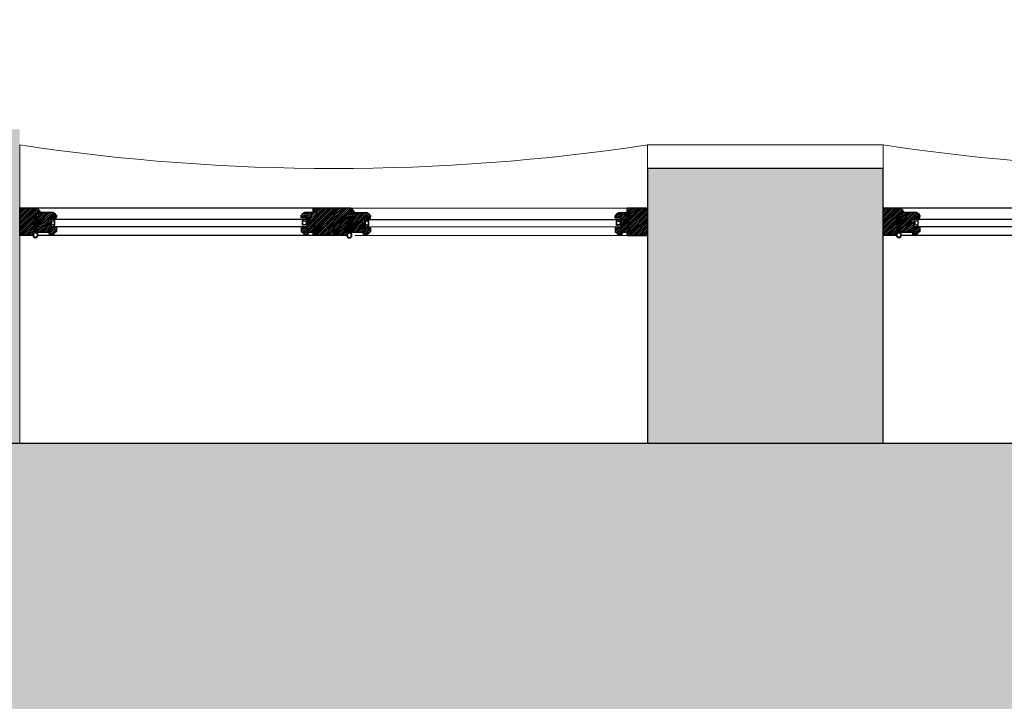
# Model space of a CAD drawing. Header units: millimetres. Extents: x 11706 to 69606, y 10911 to 38811.
# Tile 250 of 256: x 56706 to 59215, y 26803 to 28540. Entities that reach past the tile are written whole.
import ezdxf

# ---------------------------------------------------------------- set-up
doc = ezdxf.new("R2010")
doc.units = ezdxf.units.MM
for name, color, linetype in [('2', 7, 'Continuous'), ('doors', 4, 'Continuous'), ('floor', 172, 'Continuous'), ('Plaster', 81, 'Continuous'), ('wall', 5, 'Continuous')]:
    doc.layers.add(name, color=color, linetype=linetype)
doc.layers.add('concr', color=5, linetype='Continuous', lineweight=50)

# ---------------------------------------------------------------- blocks, each defined once
blk = doc.blocks.new('Joint-K7335')
at = {"layer": '2', "color": 7}
for points in [[(3.9, 10.7, -0.206505), (4.5, 11.8, -0.277528), (4.6, 11.7), (4.7, 11.5, 0.626267), (5.4, 11.5, 0.131441), (5.5, 11.7), (5.5, 18, 0.509109), (4.6, 18.4, -0.294424), (2, 18.3, 0.173488), (1.3, 18.5), (0, 18.5), (0, 2.1, 0.415334), (1.2, 0.9, 0.048115), (1.5, 0.9, 0.113375), (1.5, 1), (4, 2.8, 0.235966), (4, 2.9), (4, 3.3, 0.247659), (4, 3.4, 0.287937), (3.6, 3.4), (1.8, 2.3, -0.576722), (1.5, 2.5), (1.5, 3.3, -0.235966), (1.6, 3.5), (4, 5.3, 0.235966), (4, 5.3), (4, 5.7, 0.247659), (4, 5.8, 0.287937), (3.6, 5.8), (1.8, 4.8, -0.576722), (1.5, 5), (1.5, 6.3, -0.384094), (2.6, 7.5, -0.021813), (2.7, 7.5), (6.5, 7.5), (6.5, 7.6, 0.333043), (5.7, 8.5, -0.293245), (5.3, 8.9, 0.008528), (5.2, 9.3, 0.265517), (5, 9.5, 0.023748), (4.8, 9.5, -0.356149), (3.9, 10.7, -0.356149)], [(3.2, 10.8, 0.355005), (4.6, 8.8, -0.567624), (4.7, 8.8, -0.24708), (4.4, 8.7), (2.2, 9, -0.351704), (1.2, 10.1), (1.2, 12.9, -0.414214), (1.5, 13.2), (1.6, 13.2, 0.277073), (1.9, 13.4), (3.7, 16.8, -0.041112), (3.8, 17), (4.1, 17.7, -0.50666), (4.6, 17.7, -0.2771), (4.6, 17.5), (4.6, 13.3, 0.213422), (4.7, 13.1, -0.886227), (4.4, 12.6, 0.250571), (3.2, 10.8)]]:
    blk.add_lwpolyline(points, format="xyb", dxfattribs=at)
blk.add_lwpolyline([(1.6, 17.8, 0.632714), (1, 17.6), (1, 14.2, 0.78091), (1.6, 14.1), (3.2, 17.1, -0.117333), (3.3, 17.2, 1.218085), (3, 17.5, -0.285776), (2.7, 17.3, -0.145588)], format="xyb", close=True, dxfattribs=at)
blk = doc.blocks.new('wind 1400')
h = blk.add_hatch()
h.set_pattern_fill('ANSI31', color=4, angle=-90, style=0)
h.set_pattern_definition([(225, (7116.948, 124612.3033), (-2.24506403, 2.24506403), [])])
edge = h.paths.add_edge_path()
edge.add_line((-7.8, 1558), (-7.8, 1551.6))
edge.add_line((-7.8, 1551.6), (-17.5, 1551.6))
edge.add_line((-17.5, 1551.6), (-19.3, 1554.6))
edge.add_arc((-20.6, 1553.9), 1.5, 30.1137, 90)
edge.add_line((-20.6, 1555.4), (-23.9, 1555.4))
edge.add_line((-23.9, 1555.4), (-24.3, 1555))
edge.add_line((-24.3, 1555), (-24.3, 1514.1))
edge.add_line((-24.3, 1514.1), (-22.8, 1514.1))
edge.add_arc((-16.8, 1514.1), 6, 180, 270)
edge.add_line((-16.8, 1508.1), (-16.8, 1506.6))
edge.add_line((-16.8, 1506.6), (-13, 1506.6))
edge.add_line((-13, 1506.6), (-13, 1522))
edge.add_line((-13, 1522), (-5.5, 1522))
edge.add_line((-5.5, 1522), (-5.5, 1526.5))
edge.add_line((-5.5, 1526.5), (2, 1526.5))
edge.add_line((2, 1526.5), (2, 1522))
edge.add_line((2, 1522), (26.7, 1522))
edge.add_line((26.7, 1522), (26.7, 1558.8))
edge.add_line((26.7, 1558.8), (26.4, 1559.1))
edge.add_line((26.4, 1559.1), (6.5, 1558.6))
edge.add_line((6.5, 1558.6), (6.1, 1558.2))
edge.add_line((6.1, 1558.2), (6.1, 1551.6))
edge.add_line((6.1, 1551.6), (-0.6, 1551.6))
edge.add_line((-0.6, 1551.6), (-4.8, 1558.4))
edge.add_line((-4.8, 1558.4), (-7.4, 1558.4))
edge.add_line((-7.4, 1558.4), (-7.8, 1558))
edge = h.paths.add_edge_path()
edge.add_line((16.2, 1521.3), (16.2, 1516))
edge.add_line((16.2, 1516), (14.7, 1516))
edge.add_line((14.7, 1516), (14.7, 1506.6))
edge.add_line((14.7, 1506.6), (25.2, 1506.6))
edge.add_arc((29.1, 1506.7), 3.87, 108.7208, 181.2952, ccw=False)
edge.add_arc((26.6, 1514), 3.87, 288.7208, 361.2952)
edge.add_line((30.5, 1514.1), (32, 1514.1))
edge.add_line((32, 1514.1), (32, 1524.4))
edge.add_line((32, 1524.4), (26.7, 1525.4))
edge.add_line((26.7, 1525.4), (26.7, 1521.6))
edge.add_line((26.7, 1521.6), (16.2, 1521.3))
edge = h.paths.add_edge_path()
edge.add_line((7.5, 1560.3), (26.7, 1560.3))
edge.add_arc((33.5, 1560.3), 6.75, 90, 180, ccw=False)
edge.add_line((33.5, 1567), (34.5, 1567))
edge.add_line((34.5, 1567), (34.5, 1600))
edge.add_line((34.5, 1600), (-36, 1600))
edge.add_line((-36, 1600), (-36, 1556.5))
edge.add_line((-36, 1556.5), (-34.5, 1556.5))
edge.add_arc((-28.5, 1556.5), 6, 180, 270)
edge.add_line((-28.5, 1550.5), (-28.5, 1549))
edge.add_line((-28.5, 1549), (-25.4, 1549))
edge.add_line((-25.4, 1549), (-25.4, 1557.3))
edge.add_line((-25.4, 1557.3), (-16.4, 1557.3))
edge.add_line((-16.4, 1557.3), (-14.1, 1553.5))
edge.add_line((-14.1, 1553.5), (-12.3, 1553.5))
edge.add_line((-12.3, 1553.5), (-11.9, 1553.9))
edge.add_line((-11.9, 1553.9), (-11.9, 1567.4))
edge.add_line((-11.9, 1567.4), (-8.9, 1567.4))
edge.add_line((-8.9, 1567.4), (-8.9, 1561.8))
edge.add_line((-8.9, 1561.8), (-6.4, 1561.8))
edge.add_line((-6.4, 1561.8), (-6.4, 1560.3))
edge.add_line((-6.4, 1560.3), (-4.3, 1560.3))
edge.add_line((-4.3, 1560.3), (-0.3, 1553.5))
edge.add_line((-0.3, 1553.5), (1.6, 1553.5))
edge.add_line((1.6, 1553.5), (2, 1553.9))
edge.add_line((2, 1553.9), (2, 1567.4))
edge.add_line((2, 1567.4), (5, 1567.4))
edge.add_line((5, 1567.4), (5, 1561.8))
edge.add_line((5, 1561.8), (7.5, 1561.8))
at = {"ltscale": 10}
h = blk.add_hatch(dxfattribs=at)
h.set_pattern_fill('BRASS', color=4, scale=0.225, angle=-135, style=0)
h.set_pattern_definition([(315, (591.1752, 3518.9014), (-1.0102788, -1.0102788), []), (315, (590.67, 3518.3963), (-1.0102788, -1.0102788), [0.714375, -0.3571875])])
h.paths.add_polyline_path([(-13, 1518.6), (-10, 1518.6), (-10, 1509.6), (-13, 1509.6)])
h = blk.add_hatch(dxfattribs=at)
h.set_pattern_fill('ANGLE', color=4, scale=0.1125, angle=-135, style=0)
h.set_pattern_definition([(315, (591.1752, 3518.9014), (-0.55565335, -0.55565335), [0.5715, -0.2143125]), (225, (591.1752, 3518.9014), (-0.55565335, 0.55565335), [0.5715, -0.2143125])])
h.paths.add_polyline_path([(-13, 1509.6), (-10, 1509.6), (-10, 1506.6), (-13, 1506.6)])
h = blk.add_hatch(dxfattribs=at)
h.set_pattern_fill('ANGLE', color=4, scale=0.1125, angle=-135, style=0)
h.set_pattern_definition([(315, (600.9252, 3518.9014), (-0.55565335, -0.55565335), [0.5715, -0.2143125]), (225, (600.9252, 3518.9014), (-0.55565335, 0.55565335), [0.5715, -0.2143125])])
edge = h.paths.add_edge_path()
edge.add_line((14.7, 1522), (14.7, 1519.8))
edge.add_line((14.7, 1519.8), (13.2, 1519.8))
edge.add_arc((13.5, 1520.9), 1.16, 104.793, 255.207, ccw=False)
edge.add_line((13.2, 1522), (14.7, 1522))
h = blk.add_hatch(dxfattribs=at)
h.set_pattern_fill('ANGLE', color=4, scale=0.1125, angle=-135, style=0)
h.set_pattern_definition([(315, (600.9252, 3523.0264), (-0.55565335, -0.55565335), [0.5715, -0.2143125]), (225, (600.9252, 3523.0264), (-0.55565335, 0.55565335), [0.5715, -0.2143125])])
edge = h.paths.add_edge_path()
edge.add_line((16.2, 1521.6), (16.2, 1517.1))
edge.add_arc((15.5, 1517.7), 0.938, 216.8699, 323.1301, ccw=False)
edge.add_line((14.7, 1517.1), (14.7, 1521.6))
edge.add_arc((15.5, 1521.1), 0.926, 35.8841, 144.1159, ccw=False)
h = blk.add_hatch()
h.set_pattern_fill('ANSI31', color=4, angle=-90, style=0)
h.set_pattern_definition([(225, (7116.948, 124784.8033), (-2.24506403, 2.24506403), [])])
edge = h.paths.add_edge_path()
edge.add_line((-13, 867.1), (-13, 882.5))
edge.add_line((-13, 882.5), (-16.8, 882.5))
edge.add_line((-16.8, 882.5), (-16.8, 881))
edge.add_arc((-16.8, 875), 6, 90, 180)
edge.add_line((-22.8, 875), (-24.3, 875))
edge.add_line((-24.3, 875), (-24.3, 845))
edge.add_line((-24.3, 845), (-10.8, 845))
edge.add_line((-10.8, 845), (-10.8, 848.8))
edge.add_line((-10.8, 848.8), (19.2, 848.8))
edge.add_line((19.2, 848.8), (19.2, 845))
edge.add_line((19.2, 845), (26.7, 845))
edge.add_line((26.7, 845), (26.7, 867.1))
edge.add_line((26.7, 867.1), (2, 867.1))
edge.add_line((2, 867.1), (2, 862.6))
edge.add_line((2, 862.6), (-5.5, 862.6))
edge.add_line((-5.5, 862.6), (-5.5, 867.1))
edge.add_line((-5.5, 867.1), (-13, 867.1))
h.paths.add_polyline_path([(-25.3, 852.5), (-36, 852.5), (-36, 800), (35, 800), (35, 852.5), (27.7, 852.5), (27.7, 844), (18.2, 844), (18.2, 848.8), (-9.8, 848.8), (-9.8, 844), (-25.3, 844)])
edge = h.paths.add_edge_path()
edge.add_line((16.5, 867.9), (16.5, 873.1))
edge.add_line((16.5, 873.1), (15, 873.1))
edge.add_line((15, 873.1), (15, 882.5))
edge.add_line((15, 882.5), (25.5, 882.5))
edge.add_arc((29.3, 882.4), 3.87, 178.7048, 251.2792)
edge.add_arc((26.8, 875.1), 3.87, -1.2952, 71.2792, ccw=False)
edge.add_line((30.7, 875), (32, 875))
edge.add_line((32, 875), (32, 864.7))
edge.add_line((32, 864.7), (27, 863.8))
edge.add_line((27, 863.8), (27, 867.9))
edge.add_line((27, 867.9), (16.5, 867.9))
h = blk.add_hatch(dxfattribs=at)
h.set_pattern_fill('ANGLE', color=4, scale=0.1125, angle=-135, style=0)
h.set_pattern_definition([(45, (591.1752, -1129.7764), (-0.55565335, 0.55565335), [0.5715, -0.2143125]), (135, (591.1752, -1129.7764), (-0.55565335, -0.55565335), [0.5715, -0.2143125])])
h.paths.add_polyline_path([(-13, 879.5), (-10, 879.5), (-10, 882.5), (-13, 882.5)])
h = blk.add_hatch(dxfattribs=at)
h.set_pattern_fill('BRASS', color=4, scale=0.225, angle=-135, style=0)
h.set_pattern_definition([(45, (591.1752, -1129.7764), (-1.0102788, 1.0102788), []), (45, (590.67, -1129.2713), (-1.0102788, 1.0102788), [0.714375, -0.3571875])])
h.paths.add_polyline_path([(-13, 870.5), (-10, 870.5), (-10, 879.5), (-13, 879.5)])
h = blk.add_hatch(dxfattribs=at)
h.set_pattern_fill('ANGLE', color=4, scale=0.1125, angle=-135, style=0)
h.set_pattern_definition([(45, (600.9252, -1129.7764), (-0.55565335, 0.55565335), [0.5715, -0.2143125]), (135, (600.9252, -1129.7764), (-0.55565335, -0.55565335), [0.5715, -0.2143125])])
edge = h.paths.add_edge_path()
edge.add_line((14.7, 867.1), (14.7, 869.4))
edge.add_line((14.7, 869.4), (13.2, 869.4))
edge.add_arc((13.5, 868.2), 1.16, 104.793, 255.207)
edge.add_line((13.2, 867.1), (14.7, 867.1))
h = blk.add_hatch(dxfattribs=at)
h.set_pattern_fill('ANGLE', color=4, scale=0.1125, angle=-135, style=0)
h.set_pattern_definition([(45, (600.9252, -1133.9014), (-0.55565335, 0.55565335), [0.5715, -0.2143125]), (135, (600.9252, -1133.9014), (-0.55565335, -0.55565335), [0.5715, -0.2143125])])
edge = h.paths.add_edge_path()
edge.add_line((16.2, 867.5), (16.2, 872))
edge.add_arc((15.5, 871.4), 0.938, 36.8699, 143.1301)
edge.add_line((14.7, 872), (14.7, 867.5))
edge.add_arc((15.5, 868.1), 0.926, 215.8841, 324.1159)
h = blk.add_hatch()
h.set_pattern_fill('ANSI31', color=4, angle=-90, style=0)
h.set_pattern_definition([(225, (7117.473, 123812.3033), (-2.24506403, 2.24506403), [])])
edge = h.paths.add_edge_path()
edge.add_line((-7.2, 758), (-7.2, 751.6))
edge.add_line((-7.2, 751.6), (-17, 751.6))
edge.add_line((-17, 751.6), (-18.7, 754.6))
edge.add_arc((-20, 753.9), 1.5, 30.1137, 90)
edge.add_line((-20, 755.4), (-23.4, 755.4))
edge.add_line((-23.4, 755.4), (-23.7, 755))
edge.add_line((-23.7, 755), (-23.7, 714.1))
edge.add_line((-23.7, 714.1), (-22.2, 714.1))
edge.add_arc((-16.2, 714.1), 6, 180, 270)
edge.add_line((-16.2, 708.1), (-16.2, 706.6))
edge.add_line((-16.2, 706.6), (-12.5, 706.6))
edge.add_line((-12.5, 706.6), (-12.5, 722))
edge.add_line((-12.5, 722), (-5, 722))
edge.add_line((-5, 722), (-5, 726.5))
edge.add_line((-5, 726.5), (2.5, 726.5))
edge.add_line((2.5, 726.5), (2.5, 722))
edge.add_line((2.5, 722), (27.3, 722))
edge.add_line((27.3, 722), (27.3, 758.8))
edge.add_line((27.3, 758.8), (26.9, 759.1))
edge.add_line((26.9, 759.1), (7, 758.6))
edge.add_line((7, 758.6), (6.6, 758.2))
edge.add_line((6.6, 758.2), (6.6, 751.6))
edge.add_line((6.6, 751.6), (-0.1, 751.6))
edge.add_line((-0.1, 751.6), (-4.2, 758.4))
edge.add_line((-4.2, 758.4), (-6.9, 758.4))
edge.add_line((-6.9, 758.4), (-7.2, 758))
edge = h.paths.add_edge_path()
edge.add_line((16.8, 721.3), (16.8, 716))
edge.add_line((16.8, 716), (15.3, 716))
edge.add_line((15.3, 716), (15.3, 706.6))
edge.add_line((15.3, 706.6), (25.8, 706.6))
edge.add_arc((29.6, 706.7), 3.87, 108.7208, 181.2952, ccw=False)
edge.add_arc((27.1, 714), 3.87, 288.7208, 361.2952)
edge.add_line((31, 714.1), (32.5, 714.1))
edge.add_line((32.5, 714.1), (32.5, 724.4))
edge.add_line((32.5, 724.4), (27.3, 725.4))
edge.add_line((27.3, 725.4), (27.3, 721.6))
edge.add_line((27.3, 721.6), (16.8, 721.3))
edge = h.paths.add_edge_path()
edge.add_line((8, 760.2), (27.3, 760.2))
edge.add_arc((34, 760.2), 6.75, 90, 180, ccw=False)
edge.add_line((34, 767), (35, 767))
edge.add_line((35, 767), (35, 800))
edge.add_line((35, 800), (-35.5, 800))
edge.add_line((-35.5, 800), (-35.5, 756.5))
edge.add_line((-35.5, 756.5), (-34, 756.5))
edge.add_arc((-28, 756.5), 6, 180, 270)
edge.add_line((-28, 750.5), (-28, 749))
edge.add_line((-28, 749), (-24.9, 749))
edge.add_line((-24.9, 749), (-24.9, 757.2))
edge.add_line((-24.9, 757.2), (-15.9, 757.2))
edge.add_line((-15.9, 757.2), (-13.6, 753.5))
edge.add_line((-13.6, 753.5), (-11.7, 753.5))
edge.add_line((-11.7, 753.5), (-11.4, 753.9))
edge.add_line((-11.4, 753.9), (-11.4, 767.4))
edge.add_line((-11.4, 767.4), (-8.4, 767.4))
edge.add_line((-8.4, 767.4), (-8.4, 761.8))
edge.add_line((-8.4, 761.8), (-5.9, 761.8))
edge.add_line((-5.9, 761.8), (-5.9, 760.2))
edge.add_line((-5.9, 760.2), (-3.8, 760.2))
edge.add_line((-3.8, 760.2), (0.3, 753.5))
edge.add_line((0.3, 753.5), (2.1, 753.5))
edge.add_line((2.1, 753.5), (2.5, 753.9))
edge.add_line((2.5, 753.9), (2.5, 767.4))
edge.add_line((2.5, 767.4), (5.5, 767.4))
edge.add_line((5.5, 767.4), (5.5, 761.8))
edge.add_line((5.5, 761.8), (8, 761.8))
h = blk.add_hatch(dxfattribs=at)
h.set_pattern_fill('BRASS', color=4, scale=0.225, angle=-135, style=0)
h.set_pattern_definition([(315, (591.7002, 2718.9014), (-1.0102788, -1.0102788), []), (315, (591.195, 2718.3963), (-1.0102788, -1.0102788), [0.714375, -0.3571875])])
h.paths.add_polyline_path([(-12.5, 718.6), (-9.5, 718.6), (-9.5, 709.6), (-12.5, 709.6)])
h = blk.add_hatch(dxfattribs=at)
h.set_pattern_fill('ANGLE', color=4, scale=0.1125, angle=-135, style=0)
h.set_pattern_definition([(315, (591.7002, 2718.9014), (-0.55565335, -0.55565335), [0.5715, -0.2143125]), (225, (591.7002, 2718.9014), (-0.55565335, 0.55565335), [0.5715, -0.2143125])])
h.paths.add_polyline_path([(-12.5, 709.6), (-9.5, 709.6), (-9.5, 706.6), (-12.5, 706.6)])
h = blk.add_hatch(dxfattribs=at)
h.set_pattern_fill('ANGLE', color=4, scale=0.1125, angle=-135, style=0)
h.set_pattern_definition([(315, (601.4502, 2718.9014), (-0.55565335, -0.55565335), [0.5715, -0.2143125]), (225, (601.4502, 2718.9014), (-0.55565335, 0.55565335), [0.5715, -0.2143125])])
edge = h.paths.add_edge_path()
edge.add_line((15.3, 722), (15.3, 719.8))
edge.add_line((15.3, 719.8), (13.8, 719.8))
edge.add_arc((14.1, 720.9), 1.16, 104.793, 255.207, ccw=False)
edge.add_line((13.8, 722), (15.3, 722))
h = blk.add_hatch(dxfattribs=at)
h.set_pattern_fill('ANGLE', color=4, scale=0.1125, angle=-135, style=0)
h.set_pattern_definition([(315, (601.4502, 2723.0264), (-0.55565335, -0.55565335), [0.5715, -0.2143125]), (225, (601.4502, 2723.0264), (-0.55565335, 0.55565335), [0.5715, -0.2143125])])
edge = h.paths.add_edge_path()
edge.add_line((16.8, 721.6), (16.8, 717.1))
edge.add_arc((16, 717.7), 0.938, 216.8699, 323.1301, ccw=False)
edge.add_line((15.3, 717.1), (15.3, 721.6))
edge.add_arc((16, 721.1), 0.926, 35.8841, 144.1159, ccw=False)
h = blk.add_hatch()
h.set_pattern_fill('ANSI31', color=4, angle=-90, style=0)
h.set_pattern_definition([(225, (7117.473, 123984.8033), (-2.24506403, 2.24506403), [])])
edge = h.paths.add_edge_path()
edge.add_line((-12.5, 67.1), (-12.5, 82.5))
edge.add_line((-12.5, 82.5), (-16.2, 82.5))
edge.add_line((-16.2, 82.5), (-16.2, 81))
edge.add_arc((-16.2, 75), 6, 90, 180)
edge.add_line((-22.2, 75), (-23.7, 75))
edge.add_line((-23.7, 75), (-23.7, 45))
edge.add_line((-23.7, 45), (-10.2, 45))
edge.add_line((-10.2, 45), (-10.2, 48.8))
edge.add_line((-10.2, 48.8), (19.8, 48.8))
edge.add_line((19.8, 48.8), (19.8, 45))
edge.add_line((19.8, 45), (27.3, 45))
edge.add_line((27.3, 45), (27.3, 67.1))
edge.add_line((27.3, 67.1), (2.5, 67.1))
edge.add_line((2.5, 67.1), (2.5, 62.6))
edge.add_line((2.5, 62.6), (-5, 62.6))
edge.add_line((-5, 62.6), (-5, 67.1))
edge.add_line((-5, 67.1), (-12.5, 67.1))
h.paths.add_polyline_path([(-24.7, 52.5), (-35.5, 52.5), (-35.5, 0), (35.5, 0), (35.5, 52.5), (28.3, 52.5), (28.3, 44), (18.8, 44), (18.8, 48.8), (-9.2, 48.8), (-9.2, 44), (-24.7, 44)])
edge = h.paths.add_edge_path()
edge.add_line((17, 67.9), (17, 73.1))
edge.add_line((17, 73.1), (15.5, 73.1))
edge.add_line((15.5, 73.1), (15.5, 82.5))
edge.add_line((15.5, 82.5), (26, 82.5))
edge.add_arc((29.9, 82.4), 3.87, 178.7048, 251.2792)
edge.add_arc((27.4, 75.1), 3.87, -1.2952, 71.2792, ccw=False)
edge.add_line((31.2, 75), (32.5, 75))
edge.add_line((32.5, 75), (32.5, 64.7))
edge.add_line((32.5, 64.7), (27.5, 63.8))
edge.add_line((27.5, 63.8), (27.5, 67.9))
edge.add_line((27.5, 67.9), (17, 67.9))
h = blk.add_hatch(dxfattribs=at)
h.set_pattern_fill('ANGLE', color=4, scale=0.1125, angle=-135, style=0)
h.set_pattern_definition([(45, (591.7002, -1929.7764), (-0.55565335, 0.55565335), [0.5715, -0.2143125]), (135, (591.7002, -1929.7764), (-0.55565335, -0.55565335), [0.5715, -0.2143125])])
h.paths.add_polyline_path([(-12.5, 79.5), (-9.5, 79.5), (-9.5, 82.5), (-12.5, 82.5)])
h = blk.add_hatch(dxfattribs=at)
h.set_pattern_fill('BRASS', color=4, scale=0.225, angle=-135, style=0)
h.set_pattern_definition([(45, (591.7002, -1929.7764), (-1.0102788, 1.0102788), []), (45, (591.195, -1929.2713), (-1.0102788, 1.0102788), [0.714375, -0.3571875])])
h.paths.add_polyline_path([(-12.5, 70.5), (-9.5, 70.5), (-9.5, 79.5), (-12.5, 79.5)])
h = blk.add_hatch(dxfattribs=at)
h.set_pattern_fill('ANGLE', color=4, scale=0.1125, angle=-135, style=0)
h.set_pattern_definition([(45, (601.4502, -1929.7764), (-0.55565335, 0.55565335), [0.5715, -0.2143125]), (135, (601.4502, -1929.7764), (-0.55565335, -0.55565335), [0.5715, -0.2143125])])
edge = h.paths.add_edge_path()
edge.add_line((15.3, 67.1), (15.3, 69.4))
edge.add_line((15.3, 69.4), (13.8, 69.4))
edge.add_arc((14.1, 68.2), 1.16, 104.793, 255.207)
edge.add_line((13.8, 67.1), (15.3, 67.1))
h = blk.add_hatch(dxfattribs=at)
h.set_pattern_fill('ANGLE', color=4, scale=0.1125, angle=-135, style=0)
h.set_pattern_definition([(45, (601.4502, -1933.9014), (-0.55565335, 0.55565335), [0.5715, -0.2143125]), (135, (601.4502, -1933.9014), (-0.55565335, -0.55565335), [0.5715, -0.2143125])])
edge = h.paths.add_edge_path()
edge.add_line((16.8, 67.5), (16.8, 72))
edge.add_arc((16, 71.4), 0.938, 36.8699, 143.1301)
edge.add_line((15.3, 72), (15.3, 67.5))
edge.add_arc((16, 68.1), 0.926, 215.8841, 324.1159)
at = {"color": 8}
for p, q in [((-36, 1556.5), (-36, 852.5)), ((35, 852.5), (35, 1553.4)), ((-35.5, 756.5), (-35, 52.5)), ((35.5, 52.5), (35, 745.3))]:
    blk.add_line(p, q, dxfattribs=at)
for p, q in [((7.5, 1561.8), (7.5, 1560.3)), ((14.7, 869.4), (-10, 869.4)), ((-10.8, 845), (-10.8, 848.8)), ((26.7, 852.5), (35, 852.5)), ((8, 761.8), (8, 760.2)), ((15.3, 69.4), (-9.5, 69.4)), ((27.3, 52.5), (35.5, 52.5)), ((-10.2, 45), (-10.2, 48.8))]:
    blk.add_line(p, q)
at = {"color": 4, "ltscale": 10}
for p, q in [((21, 1564), (27.9, 1564)), ((21.2, 1555.1), (28.1, 1555.5)), ((-10.8, 1522), (12.5, 1519.8)), ((-10.8, 1519.8), (12.5, 1522)), ((14.7, 1519.8), (-10, 1519.8)), ((-10.8, 869.4), (12.5, 867.1)), ((-10.8, 867.1), (12.5, 869.4)), ((21.7, 755.1), (28.6, 755.5)), ((-10.2, 722), (13, 719.8)), ((-10.2, 719.8), (13, 722)), ((15.3, 719.8), (-9.5, 719.8)), ((-10.2, 69.4), (13, 67.1)), ((-10.2, 67.1), (13, 69.4))]:
    blk.add_line(p, q, dxfattribs=at)
at = {"color": 7}
for p, q in [((-6.8, 1519.8), (-6.8, 869.4)), ((11.5, 1519.8), (11.5, 869.4)), ((-6.2, 719.8), (-5.7, 69.4)), ((12, 719.8), (12.5, 69.4))]:
    blk.add_line(p, q, dxfattribs=at)
for points in [[(7.5, 1560.3), (26.7, 1560.3, -0.414214), (33.5, 1567), (34.5, 1567), (34.5, 1600), (-36, 1600), (-36, 1556.5), (-34.5, 1556.5, 0.414214), (-28.5, 1550.5), (-28.5, 1549), (-25.4, 1549), (-25.4, 1557.3), (-16.4, 1557.3), (-14.1, 1553.5), (-12.3, 1553.5), (-11.9, 1553.9), (-11.9, 1567.4), (-8.9, 1567.4), (-8.9, 1561.8), (-6.4, 1561.8), (-6.4, 1560.3), (-4.3, 1560.3), (-0.3, 1553.5), (1.6, 1553.5), (2, 1553.9), (2, 1567.4), (5, 1567.4), (5, 1561.8), (7.5, 1561.8)], [(-13, 867.1), (-13, 882.5), (-16.8, 882.5), (-16.8, 881, 0.414214), (-22.8, 875), (-24.3, 875), (-24.3, 845), (-10.8, 845), (-10.8, 848.8), (19.2, 848.8), (19.2, 845), (26.7, 845), (26.7, 867.1), (2, 867.1), (2, 862.6), (-5.5, 862.6), (-5.5, 867.1), (-13, 867.1)], [(8, 760.2), (27.3, 760.2, -0.414214), (34, 767), (35, 767), (35, 800), (-35.5, 800), (-35.5, 756.5), (-34, 756.5, 0.414214), (-28, 750.5), (-28, 749), (-24.9, 749), (-24.9, 757.2), (-15.9, 757.2), (-13.6, 753.5), (-11.7, 753.5), (-11.4, 753.9), (-11.4, 767.4), (-8.4, 767.4), (-8.4, 761.8), (-5.9, 761.8), (-5.9, 760.2), (-3.8, 760.2), (0.3, 753.5), (2.1, 753.5), (2.5, 753.9), (2.5, 767.4), (5.5, 767.4), (5.5, 761.8), (8, 761.8)], [(-12.5, 67.1), (-12.5, 82.5), (-16.2, 82.5), (-16.2, 81, 0.414214), (-22.2, 75), (-23.7, 75), (-23.7, 45), (-10.2, 45), (-10.2, 48.8), (19.8, 48.8), (19.8, 45), (27.3, 45), (27.3, 67.1), (2.5, 67.1), (2.5, 62.6), (-5, 62.6), (-5, 67.1), (-12.5, 67.1)]]:
    blk.add_lwpolyline(points, format="xyb", dxfattribs=at)
for points in [[(-7.8, 1558), (-7.8, 1551.6), (-17.5, 1551.6), (-19.3, 1554.6, 0.267417), (-20.6, 1555.4), (-23.9, 1555.4), (-24.3, 1555), (-24.3, 1514.1), (-22.8, 1514.1, 0.414214), (-16.8, 1508.1), (-16.8, 1506.6), (-13, 1506.6), (-13, 1522), (-5.5, 1522), (-5.5, 1526.5), (2, 1526.5), (2, 1522), (26.7, 1522), (26.7, 1558.8), (26.4, 1559.1), (6.5, 1558.6), (6.1, 1558.2), (6.1, 1551.6), (-0.6, 1551.6), (-4.8, 1558.4), (-7.4, 1558.4)], [(16.2, 1521.3), (16.2, 1516), (14.7, 1516), (14.7, 1506.6), (25.2, 1506.6, -0.327693), (27.9, 1510.4, 0.327693), (30.5, 1514.1), (32, 1514.1), (32, 1524.4), (26.7, 1525.4), (26.7, 1521.6), (16.2, 1521.3)], [(16.5, 867.9), (16.5, 873.1), (15, 873.1), (15, 882.5), (25.5, 882.5, 0.327693), (28.1, 878.7, -0.327693), (30.7, 875), (32, 875), (32, 864.7), (27, 863.8), (27, 867.9), (16.5, 867.9)], [(-7.2, 758), (-7.2, 751.6), (-17, 751.6), (-18.7, 754.6, 0.267417), (-20, 755.4), (-23.4, 755.4), (-23.7, 755), (-23.7, 714.1), (-22.2, 714.1, 0.414214), (-16.2, 708.1), (-16.2, 706.6), (-12.5, 706.6), (-12.5, 722), (-5, 722), (-5, 726.5), (2.5, 726.5), (2.5, 722), (27.3, 722), (27.3, 758.8), (26.9, 759.1), (7, 758.6), (6.6, 758.2), (6.6, 751.6), (-0.1, 751.6), (-4.2, 758.4), (-6.9, 758.4)], [(16.8, 721.3), (16.8, 716), (15.3, 716), (15.3, 706.6), (25.8, 706.6, -0.327693), (28.4, 710.4, 0.327693), (31, 714.1), (32.5, 714.1), (32.5, 724.4), (27.3, 725.4), (27.3, 721.6), (16.8, 721.3)], [(17, 67.9), (17, 73.1), (15.5, 73.1), (15.5, 82.5), (26, 82.5, 0.327693), (28.6, 78.7, -0.327693), (31.2, 75), (32.5, 75), (32.5, 64.7), (27.5, 63.8), (27.5, 67.9), (17, 67.9)]]:
    blk.add_lwpolyline(points, format="xyb", close=True, dxfattribs=at)
at = {"color": 4, "ltscale": 10}
for points in [[(21, 1560.3), (21, 1564), (7.5, 1564), (7.5, 1560.3)], [(21, 1558.9), (21.2, 1555.1), (7.7, 1554.5), (7.5, 1558.2)], [(-13, 1518.6), (-10, 1518.6), (-10, 1509.6), (-13, 1509.6)], [(-13, 1509.6), (-10, 1509.6), (-10, 1506.6), (-13, 1506.6)], [(12.5, 1522), (12.5, 1519.8), (-10.8, 1519.8), (-10.8, 1522)], [(-13, 879.5), (-10, 879.5), (-10, 882.5), (-13, 882.5)], [(-13, 870.5), (-10, 870.5), (-10, 879.5), (-13, 879.5)], [(12.5, 867.1), (12.5, 869.4), (-10.8, 869.4), (-10.8, 867.1)], [(21.5, 760.2), (21.5, 764), (8, 764), (8, 760.2)], [(21.5, 758.9), (21.7, 755.1), (8.2, 754.5), (8, 758.2)], [(-12.5, 718.6), (-9.5, 718.6), (-9.5, 709.6), (-12.5, 709.6)], [(-12.5, 709.6), (-9.5, 709.6), (-9.5, 706.6), (-12.5, 706.6)], [(13, 722), (13, 719.8), (-10.2, 719.8), (-10.2, 722)], [(-12.5, 79.5), (-9.5, 79.5), (-9.5, 82.5), (-12.5, 82.5)], [(-12.5, 70.5), (-9.5, 70.5), (-9.5, 79.5), (-12.5, 79.5)], [(13, 67.1), (13, 69.4), (-10.2, 69.4), (-10.2, 67.1)]]:
    blk.add_lwpolyline(points, close=True, dxfattribs=at)
at = {"color": 7}
for points in [[(8.4, 1510.8), (-3.6, 1510.8), (-3.6, 1514.5), (-2.9, 1514.5), (-1.1, 1519.8), (5.8, 1519.8), (7.6, 1514.5), (8.4, 1514.5)], [(8, 1511.1), (-3.3, 1511.1), (-3.3, 1514.1), (-2.6, 1514.1), (-0.8, 1519.4), (5.5, 1519.4), (7.3, 1514.1), (8, 1514.1)], [(8.4, 879.1), (-3.6, 879.1), (-3.6, 875.4), (-2.9, 875.4), (-1.1, 869.4), (5.8, 869.4), (7.6, 875.4), (8.4, 875.4)], [(8, 878.7), (-3.3, 878.7), (-3.3, 875.7), (-2.6, 875.7), (-0.8, 869.7), (5.5, 869.7), (7.3, 875.7), (8, 875.7)], [(8.9, 710.8), (-3.1, 710.8), (-3.1, 714.5), (-2.4, 714.5), (-0.5, 719.8), (6.3, 719.8), (8.1, 714.5), (8.9, 714.5)], [(8.5, 711.1), (-2.7, 711.1), (-2.7, 714.1), (-2.1, 714.1), (-0.3, 719.4), (6, 719.4), (7.9, 714.1), (8.5, 714.1)], [(8.9, 79.1), (-3.1, 79.1), (-3.1, 75.4), (-2.4, 75.4), (-0.5, 69.4), (6.3, 69.4), (8.1, 75.4), (8.9, 75.4)], [(8.5, 78.7), (-2.7, 78.7), (-2.7, 75.7), (-2.1, 75.7), (-0.3, 69.7), (6, 69.7), (7.9, 75.7), (8.5, 75.7)]]:
    blk.add_lwpolyline(points, close=True, dxfattribs=at)
at = {"color": 4, "ltscale": 10}
for points in [[(14.7, 1522), (14.7, 1519.8), (13.2, 1519.8, -0.770201), (13.2, 1522)], [(16.2, 1521.6), (16.2, 1517.1, -0.5), (14.7, 1517.1), (14.7, 1521.6, -0.5108)], [(14.7, 867.1), (14.7, 869.4), (13.2, 869.4, 0.770201), (13.2, 867.1)], [(16.2, 867.5), (16.2, 872, 0.5), (14.7, 872), (14.7, 867.5, 0.5108)], [(15.3, 722), (15.3, 719.8), (13.8, 719.8, -0.770201), (13.8, 722)], [(16.8, 721.6), (16.8, 717.1, -0.5), (15.3, 717.1), (15.3, 721.6, -0.5108)], [(15.3, 67.1), (15.3, 69.4), (13.8, 69.4, 0.770201), (13.8, 67.1)], [(16.8, 67.5), (16.8, 72, 0.5), (15.3, 72), (15.3, 67.5, 0.5108)]]:
    blk.add_lwpolyline(points, format="xyb", close=True, dxfattribs=at)
at = {"color": 7}
for points in [[(-25.3, 852.5), (-36, 852.5), (-36, 800), (35, 800), (35, 852.5), (27.7, 852.5), (27.7, 844), (18.2, 844), (18.2, 848.8), (-9.8, 848.8), (-9.8, 844), (-25.3, 844), (-25.3, 852.5)], [(-24.7, 52.5), (-35.5, 52.5), (-35.5, 0), (35.5, 0), (35.5, 52.5), (28.3, 52.5), (28.3, 44), (18.8, 44), (18.8, 48.8), (-9.2, 48.8), (-9.2, 44), (-24.7, 44), (-24.7, 52.5)]]:
    blk.add_lwpolyline(points, dxfattribs=at)
for centre, radius in [((33.7, 1559.9), 6.56), ((33.7, 1559.9), 5.25), ((34.2, 759.9), 6.56), ((34.2, 759.9), 5.25)]:
    blk.add_circle(centre, radius, dxfattribs=at)
at = {"color": 4, "ltscale": 10, "xscale": -0.75, "yscale": 0.75, "zscale": 0.75, "rotation": 180}
for p in [(-11.9, 1567.4), (2, 1567.4), (-11.4, 767.4), (2.5, 767.4)]:
    blk.add_blockref('Joint-K7335', p, dxfattribs=at)

msp = doc.modelspace()

# ---------------------------------------------------------------- hatches: boundary and pattern name
at = {"layer": 'floor', "true_color": 0xfef4cd}
h = msp.add_hatch(color=254, dxfattribs=at)
h.paths.add_polyline_path([(43806.5, 27460.5), (48531.5, 27460.5), (48531.5, 22685.5), (48306.5, 22685.5), (48306.5, 22085.5), (48906.5, 22085.5), (48906.5, 22685.5), (48681.5, 22685.5), (48681.5, 27460.5), (63331.5, 27460.5), (63331.5, 22685.5), (63106.5, 22685.5), (63106.5, 22085.5), (63706.5, 22085.5), (63706.5, 22310.5), (63856.5, 22310.5), (63856.5, 22460.5), (63706.5, 22460.5), (63706.5, 22685.5), (63481.5, 22685.5), (63481.5, 27460.5), (68906.5, 27460.5), (68906.5, 22460.5), (64667.3, 22460.5), (64667.3, 22311.1), (65306.5, 22311.1), (65306.5, 20885.5), (65406.5, 20885.5), (65406.5, 22311.1), (68906.5, 22311.1), (68906.5, 19785.5), (65406.5, 19785.5), (65406.5, 19885.5), (65306.5, 19885.5), (65306.5, 19585.5), (65406.5, 19585.5), (65406.5, 18585.5), (65306.5, 18585.5), (65306.5, 17010.5), (64906.5, 17010.5), (64906.5, 16760.5), (63906.5, 16760.5), (63906.5, 17010.5), (63706.5, 17010.5), (63706.5, 17085.5), (63106.5, 17085.5), (63106.5, 16485.5), (63506.5, 16485.5), (63506.5, 11710.5), (56081.5, 11710.5), (56081.5, 16485.5), (56306.5, 16485.5), (56306.5, 17085.5), (55706.5, 17085.5), (55706.5, 16485.5), (55931.5, 16485.5), (55931.5, 11710.5), (48681.5, 11710.5), (48681.5, 16485.5), (48906.5, 16485.5), (48906.5, 17085.5), (48306.5, 17085.5), (48306.5, 16485.5), (48531.5, 16485.5), (48531.5, 11710.5), (43806.5, 11710.5)])
h.paths.add_polyline_path([(48606.5, 20751.9), (48506.5, 20751.9), (48506.5, 18419.2), (48606.5, 18419.2)], flags=16)
h.paths.add_polyline_path([(55706.5, 22685.5), (56306.5, 22685.5), (56306.5, 22085.5), (55706.5, 22085.5)], flags=16)
at = {"layer": 'wall', "true_color": 0x706e6b}
h = msp.add_hatch(color=8, dxfattribs=at)
h.paths.add_polyline_path([(12406.5, 15910.5), (16506.5, 15910.5), (16506.5, 16010.5), (16606.5, 16010.5), (16606.5, 14810.5), (16506.5, 14810.5), (16506.5, 15810.5), (12406.5, 15810.5)])
h.paths.add_polyline_path([(68906.5, 19785.5), (65406.5, 19785.5), (65406.5, 19885.5), (65306.5, 19885.5), (65306.5, 19585.5), (65406.5, 19585.5), (65406.5, 19685.5), (68906.5, 19685.5)])
h.paths.add_polyline_path([(68906.5, 22460.5), (64667.3, 22460.5), (64667.3, 22311.1), (65306.5, 22311.1), (65306.5, 20885.5), (65406.5, 20885.5), (65406.5, 22311.1), (68906.5, 22311.1)])
h.paths.add_polyline_path([(16606.5, 13910.5), (16506.5, 13910.5), (16506.5, 11710.5), (16606.5, 11710.5)])
h.paths.add_polyline_path([(65406.5, 18585.5), (65306.5, 18585.5), (65306.5, 17010.5), (65406.5, 17010.5)])
h.paths.add_polyline_path([(63706.5, 16485.5), (63506.5, 16485.5), (63506.5, 11710.5), (63706.5, 11710.5)])
h.paths.add_polyline_path([(63906.5, 17010.5), (63706.5, 17010.5), (63706.5, 16760.5), (63906.5, 16760.5)])
h.paths.add_polyline_path([(66906.5, 17010.5), (64906.5, 17010.5), (64906.5, 16760.5), (66906.5, 16760.5)])
h.paths.add_polyline_path([(63481.5, 27460.5), (63331.5, 27460.5), (63331.5, 22685.5), (63481.5, 22685.5)], flags=16)
h.paths.add_polyline_path([(63856.5, 22460.5), (63706.5, 22460.5), (63706.5, 22310.5), (63856.5, 22310.5)], flags=17)
h.paths.add_polyline_path([(56081.5, 16485.5), (55931.5, 16485.5), (55931.5, 11710.5), (56081.5, 11710.5)])
h.paths.add_polyline_path([(48681.5, 16485.5), (48531.5, 16485.5), (48531.5, 11710.5), (48681.5, 11710.5)])
h.paths.add_polyline_path([(48681.5, 27460.5), (48531.5, 27460.5), (48531.5, 22685.5), (48681.5, 22685.5)], flags=16)
h.paths.add_polyline_path([(19056.5, 22085.5), (18956.5, 22085.5), (18956.5, 17085.5), (19056.5, 17085.5)])
h.paths.add_polyline_path([(26806.5, 13826.7), (26706.5, 13826.7), (26706.5, 11710.5), (26806.5, 11710.5)])
h.paths.add_polyline_path([(18706.5, 22435.5), (12406.5, 22435.5), (12406.5, 22335.5), (18706.5, 22335.5)])
h.paths.add_polyline_path([(26106.5, 22435.5), (19306.5, 22435.5), (19306.5, 22335.5), (26106.5, 22335.5)], flags=17)
h.paths.add_polyline_path([(12406.5, 18085.5), (12406.5, 18185.5), (16606.5, 18185.5), (16606.5, 16910.5), (16506.5, 16910.5), (16506.5, 18085.5)])
h.paths.add_polyline_path([(31206.5, 16835.5), (28206.5, 16835.5), (28206.5, 16735.5), (31206.5, 16735.5)])
h.paths.add_polyline_path([(19306.5, 22956.8), (19206.5, 22956.8), (19206.5, 22685.5), (19306.5, 22685.5)], flags=17)
h.paths.add_polyline_path([(28206.5, 22435.5), (31206.5, 22435.5), (31206.5, 22335.5), (28206.5, 22335.5)], flags=17)
h.paths.add_polyline_path([(69506.5, 20085.5), (68906.5, 20085.5), (68906.5, 19485.5), (69506.5, 19485.5)])
h.paths.add_polyline_path([(66906.5, 15610.5), (66906.5, 17010.5), (68906.5, 17010.5), (68906.5, 17885.5), (69606.5, 17885.5), (69606.5, 16310.5), (67606.5, 16310.5), (67606.5, 15610.5)])
h.paths.add_polyline_path([(48606.5, 20751.9), (48506.5, 20751.9), (48506.5, 18419.2), (48606.5, 18419.2)])
h.paths.add_polyline_path([(43506.5, 11710.5), (44106.5, 11710.5), (44106.5, 11010.5), (43506.5, 11010.5)])
h.paths.add_polyline_path([(63106.5, 22685.5), (63706.5, 22685.5), (63706.5, 22085.5), (63106.5, 22085.5)], flags=17)
h.paths.add_polyline_path([(69606.5, 23085.5), (68906.5, 23085.5), (68906.5, 21685.5), (69606.5, 21685.5)])
h.paths.add_polyline_path([(65706.5, 11710.5), (66906.5, 11710.5), (66906.5, 14610.5), (67606.5, 14610.5), (67606.5, 10910.5), (65706.5, 10910.5)])
h.paths.add_polyline_path([(62706.5, 11710.5), (64106.5, 11710.5), (64106.5, 10910.5), (62706.5, 10910.5)])
h.paths.add_polyline_path([(55306.5, 11710.5), (56706.5, 11710.5), (56706.5, 10910.5), (55306.5, 10910.5)])
h.paths.add_polyline_path([(47906.5, 11710.5), (49306.5, 11710.5), (49306.5, 10910.5), (47906.5, 10910.5)])
h.paths.add_polyline_path([(60506.5, 11710.5), (61106.5, 11710.5), (61106.5, 11010.5), (60506.5, 11010.5)])
h.paths.add_polyline_path([(58306.5, 11710.5), (58906.5, 11710.5), (58906.5, 11010.5), (58306.5, 11010.5)])
h.paths.add_polyline_path([(53106.5, 11710.5), (53706.5, 11710.5), (53706.5, 11010.5), (53106.5, 11010.5)])
h.paths.add_polyline_path([(50906.5, 11710.5), (51506.5, 11710.5), (51506.5, 11010.5), (50906.5, 11010.5)])
h.paths.add_polyline_path([(45706.5, 11710.5), (46306.5, 11710.5), (46306.5, 11010.5), (45706.5, 11010.5)])
h.paths.add_polyline_path([(48306.5, 17085.5), (48906.5, 17085.5), (48906.5, 16485.5), (48306.5, 16485.5)])
h.paths.add_polyline_path([(55706.5, 17085.5), (56306.5, 17085.5), (56306.5, 16485.5), (55706.5, 16485.5)])
h.paths.add_polyline_path([(63106.5, 17085.5), (63706.5, 17085.5), (63706.5, 16485.5), (63106.5, 16485.5)])
h.paths.add_polyline_path([(55706.5, 22685.5), (56306.5, 22685.5), (56306.5, 22085.5), (55706.5, 22085.5)], flags=17)
h.paths.add_polyline_path([(48306.5, 22685.5), (48906.5, 22685.5), (48906.5, 22085.5), (48306.5, 22085.5)], flags=17)
h.paths.add_polyline_path([(40506.5, 11710.5), (41906.5, 11710.5), (41906.5, 10910.5), (40506.5, 10910.5)])
h.paths.add_polyline_path([(33506.5, 17085.5), (34106.5, 17085.5), (34106.5, 16485.5), (33506.5, 16485.5)])
h.paths.add_polyline_path([(40906.5, 17085.5), (41506.5, 17085.5), (41506.5, 16485.5), (40906.5, 16485.5)])
h.paths.add_polyline_path([(40906.5, 22685.5), (41506.5, 22685.5), (41506.5, 22085.5), (40906.5, 22085.5)], flags=17)
h.paths.add_polyline_path([(33506.5, 22685.5), (34106.5, 22685.5), (34106.5, 22085.5), (33506.5, 22085.5)], flags=17)
h.paths.add_polyline_path([(26406.5, 20751.9), (26506.5, 20751.9), (26506.5, 18419.2), (26406.5, 18419.2)])
h.paths.add_polyline_path([(33106.5, 11710.5), (34506.5, 11710.5), (34506.5, 10910.5), (33106.5, 10910.5)])
h.paths.add_polyline_path([(38306.5, 11710.5), (38906.5, 11710.5), (38906.5, 11010.5), (38306.5, 11010.5)])
h.paths.add_polyline_path([(36106.5, 11710.5), (36706.5, 11710.5), (36706.5, 11010.5), (36106.5, 11010.5)])
h.paths.add_polyline_path([(30906.5, 11710.5), (31506.5, 11710.5), (31506.5, 11010.5), (30906.5, 11010.5)])
h.paths.add_polyline_path([(11746.5, 20385.5), (12406.5, 20385.5), (12406.5, 20985.5), (11746.5, 20985.5)])
h.paths.add_polyline_path([(12406.5, 20985.5), (11706.5, 20985.5), (11706.5, 23360.5), (12406.5, 23360.5)])
h.paths.add_polyline_path([(11746.5, 18785.5), (12406.5, 18785.5), (12406.5, 18185.5), (11746.5, 18185.5)])
h.paths.add_polyline_path([(11746.5, 15210.5), (12406.5, 15210.5), (12406.5, 15810.5), (11746.5, 15810.5)])
h.paths.add_polyline_path([(11746.5, 13610.5), (12406.5, 13610.5), (12406.5, 13010.5), (11746.5, 13010.5)])
h.paths.add_polyline_path([(12406.5, 18185.5), (11706.5, 18185.5), (11706.5, 15810.5), (12406.5, 15810.5)])
h.paths.add_polyline_path([(25706.5, 11710.5), (27106.5, 11710.5), (27106.5, 10910.5), (25706.5, 10910.5)])
h.paths.add_polyline_path([(18306.5, 11710.5), (19706.5, 11710.5), (19706.5, 10910.5), (18306.5, 10910.5)])
h.paths.add_polyline_path([(28706.5, 11710.5), (29306.5, 11710.5), (29306.5, 11010.5), (28706.5, 11010.5)])
h.paths.add_polyline_path([(23506.5, 11710.5), (24106.5, 11710.5), (24106.5, 11010.5), (23506.5, 11010.5)])
h.paths.add_polyline_path([(21306.5, 11710.5), (21906.5, 11710.5), (21906.5, 11010.5), (21306.5, 11010.5)])
h.paths.add_polyline_path([(16306.5, 11710.5), (16906.5, 11710.5), (16906.5, 11010.5), (16306.5, 11010.5)])
h.paths.add_polyline_path([(14306.5, 11710.5), (14906.5, 11710.5), (14906.5, 11010.5), (14306.5, 11010.5)])
h.paths.add_polyline_path([(11706.5, 13010.5), (12406.5, 13010.5), (12406.5, 11710.5), (12906.5, 11710.5), (12906.5, 10910.5), (11706.5, 10910.5)])
h.paths.add_polyline_path([(18706.5, 17085.5), (19306.5, 17085.5), (19306.5, 16485.5), (18706.5, 16485.5)])
h.paths.add_polyline_path([(26106.5, 17085.5), (26706.5, 17085.5), (26706.5, 16485.5), (26106.5, 16485.5)])
h.paths.add_polyline_path([(26106.5, 22685.5), (26706.5, 22685.5), (26706.5, 22085.5), (26106.5, 22085.5)], flags=17)
h.paths.add_polyline_path([(18706.5, 22685.5), (19306.5, 22685.5), (19306.5, 22085.5), (18706.5, 22085.5)], flags=17)
h.paths.add_polyline_path([(14306.5, 31260.5), (14406.5, 31260.5), (14406.5, 30060.5), (14906.5, 30060.5), (14906.5, 29960.5), (14306.5, 29960.5)], flags=17)
h.paths.add_polyline_path([(26456.5, 27460.5), (26356.5, 27460.5), (26356.5, 23766.8), (26456.5, 23766.8)], flags=17)
h.paths.add_polyline_path([(19306.5, 27460.5), (19206.5, 27460.5), (19206.5, 23766.8), (19306.5, 23766.8)], flags=17)
h.paths.add_polyline_path([(11706.5, 28260.5), (12606.5, 28260.5), (12606.5, 27460.5), (12406.5, 27460.5), (12406.5, 26160.5), (11706.5, 26160.5)])
h.paths.add_polyline_path([(16906.5, 27460.5), (13406.5, 27460.5), (13406.5, 28260.5), (16906.5, 28260.5)])
h.paths.add_polyline_path([(11906.5, 30560.5), (11906.5, 31860.5), (15506.5, 31860.5), (15506.5, 28260.5), (14906.5, 28260.5), (14906.5, 31260.5), (12506.5, 31260.5), (12506.5, 30560.5)])
h.paths.add_polyline_path([(12506.5, 29560.5), (11906.5, 29560.5), (11906.5, 28260.5), (12506.5, 28260.5)], flags=17)
h.paths.add_polyline_path([(33106.5, 27460.5), (34506.5, 27460.5), (34506.5, 28260.5), (33106.5, 28260.5)], flags=16)
h.paths.add_polyline_path([(11746.5, 23960.5), (12406.5, 23960.5), (12406.5, 23360.5), (11746.5, 23360.5)])
h.paths.add_polyline_path([(11746.5, 25560.5), (12406.5, 25560.5), (12406.5, 26160.5), (11746.5, 26160.5)])
h.paths.add_polyline_path([(25706.5, 27460.5), (27106.5, 27460.5), (27106.5, 28260.5), (25706.5, 28260.5)], flags=17)
h.paths.add_polyline_path([(18306.5, 27460.5), (19706.5, 27460.5), (19706.5, 28260.5), (18306.5, 28260.5)], flags=17)
h.paths.add_polyline_path([(23506.5, 27460.5), (24106.5, 27460.5), (24106.5, 28160.5), (23506.5, 28160.5)], flags=17)
h.paths.add_polyline_path([(21306.5, 27460.5), (21906.5, 27460.5), (21906.5, 28160.5), (21306.5, 28160.5)], flags=17)
h.paths.add_polyline_path([(30906.5, 27460.5), (31506.5, 27460.5), (31506.5, 28160.5), (30906.5, 28160.5)], flags=17)
h.paths.add_polyline_path([(28706.5, 27460.5), (29306.5, 27460.5), (29306.5, 28160.5), (28706.5, 28160.5)], flags=17)
h.paths.add_polyline_path([(47906.5, 27660.5), (46306.5, 27660.5), (46306.5, 27460.5), (47906.5, 27460.5)], flags=17)
h.paths.add_polyline_path([(45706.5, 27660.5), (44106.5, 27660.5), (44106.5, 27460.5), (45706.5, 27460.5)], flags=17)
h.paths.add_polyline_path([(43006.5, 27460.5), (43006.5, 28260.5), (43406.5, 28260.5), (43406.5, 29360.5), (44106.5, 29360.5), (44106.5, 28260.5), (44106.5, 27460.5)], flags=16)
h.paths.add_polyline_path([(46306.5, 27460.5), (45706.5, 27460.5), (45706.5, 28160.5), (46306.5, 28160.5)], flags=16)
h.paths.add_polyline_path([(55306.5, 27460.5), (56706.5, 27460.5), (56706.5, 28260.5), (55306.5, 28260.5)], flags=16)
h.paths.add_polyline_path([(47906.5, 27460.5), (49306.5, 27460.5), (49306.5, 28260.5), (47906.5, 28260.5)], flags=16)
h.paths.add_polyline_path([(53106.5, 27460.5), (53706.5, 27460.5), (53706.5, 28160.5), (53106.5, 28160.5)], flags=16)
h.paths.add_polyline_path([(50906.5, 27460.5), (51506.5, 27460.5), (51506.5, 28160.5), (50906.5, 28160.5)], flags=16)
h.paths.add_polyline_path([(38306.5, 27460.5), (38306.5, 28260.5), (38406.5, 28260.5), (38406.5, 29160.5), (39106.5, 29160.5), (39106.5, 28260.5), (39406.5, 28260.5), (39406.5, 27460.5)], flags=16)
h.paths.add_polyline_path([(40969.2, 28260.5), (41451.7, 28260.5), (41451.7, 27460.5), (40969.2, 27460.5)], flags=17)
h.paths.add_polyline_path([(67906.5, 27460.5), (67906.5, 28260.5), (69606.5, 28260.5), (69606.5, 26885.5), (68906.5, 26885.5), (68906.5, 27460.5)])
h.paths.add_polyline_path([(65706.5, 27460.5), (66306.5, 27460.5), (66306.5, 28160.5), (65706.5, 28160.5)])
h.paths.add_polyline_path([(62706.5, 27460.5), (64106.5, 27460.5), (64106.5, 28260.5), (62706.5, 28260.5)], flags=16)
h.paths.add_polyline_path([(60506.5, 27460.5), (61106.5, 27460.5), (61106.5, 28160.5), (60506.5, 28160.5)], flags=16)
h.paths.add_polyline_path([(58306.5, 27460.5), (58906.5, 27460.5), (58906.5, 28160.5), (58306.5, 28160.5)], flags=16)
h.paths.add_polyline_path([(69506.5, 25285.5), (68906.5, 25285.5), (68906.5, 24685.5), (69506.5, 24685.5)])
h.paths.add_polyline_path([(48906.5, 31560.5), (48606.5, 31560.5), (48606.5, 31260.5), (48906.5, 31260.5)])
h.paths.add_polyline_path([(48906.5, 38810.5), (48606.5, 38810.5), (48606.5, 38510.5), (48906.5, 38510.5)])
h.paths.add_polyline_path([(45106.5, 33360.5), (45106.5, 38810.5), (44256.5, 38810.5), (44256.5, 38110.5), (44406.5, 38110.5), (44406.5, 33360.5)])
h.paths.add_polyline_path([(41106.5, 32860.5), (41506.5, 32860.5), (41506.5, 33760.5), (41106.5, 33760.5), (41106.5, 38110.5), (40756.5, 38110.5), (40756.5, 38810.5), (41756.5, 38810.5), (41756.5, 38110.5), (41606.5, 38110.5), (41606.5, 31960.5), (41706.5, 31960.5), (41706.5, 31260.5), (41106.5, 31260.5)])
h.paths.add_polyline_path([(43656.5, 38760.5), (43306.5, 38760.5), (43306.5, 38110.5), (43656.5, 38110.5)])
h.paths.add_polyline_path([(42706.5, 38760.5), (42356.5, 38760.5), (42356.5, 38110.5), (42706.5, 38110.5)])
h.paths.add_polyline_path([(33906.5, 37485.5), (33906.5, 38810.5), (39156.5, 38810.5), (39156.5, 38110.5), (34606.5, 38110.5), (34606.5, 37485.5)])
h.paths.add_polyline_path([(39106.5, 31260.5), (38406.5, 31260.5), (38406.5, 30360.5), (39106.5, 30360.5)])
h.paths.add_polyline_path([(33906.5, 32585.5), (34606.5, 32585.5), (34606.5, 31960.5), (39406.5, 31960.5), (39406.5, 31260.5), (33906.5, 31260.5)])
h.paths.add_polyline_path([(38556.5, 34460.5), (39156.5, 34460.5), (39156.5, 33860.5), (38556.5, 33860.5)])
h.paths.add_polyline_path([(38556.5, 36210.5), (39156.5, 36210.5), (39156.5, 35610.5), (38556.5, 35610.5)])
h.paths.add_polyline_path([(36506.5, 34460.5), (37106.5, 34460.5), (37106.5, 33860.5), (36506.5, 33860.5)])
h.paths.add_polyline_path([(36506.5, 36210.5), (37106.5, 36210.5), (37106.5, 35610.5), (36506.5, 35610.5)])
h.paths.add_polyline_path([(34606.5, 36285.5), (33906.5, 36285.5), (33906.5, 33785.5), (34606.5, 33785.5)])
h.paths.add_polyline_path([(41206.5, 33760.5), (41106.5, 33760.5), (41106.5, 32860.5), (41206.5, 32860.5)], flags=17)
h.paths.add_polyline_path([(42606.5, 31260.5), (43406.5, 31260.5), (43406.5, 30360.5), (44106.5, 30360.5), (44106.5, 31260.5), (45106.5, 31260.5), (45106.5, 33360.5), (44406.5, 33360.5), (44406.5, 31960.5), (42606.5, 31960.5)])
h.paths.add_polyline_path([(45206.5, 31360.5), (45106.5, 31360.5), (45106.5, 31260.5), (45206.5, 31260.5)])
h.paths.add_polyline_path([(45006.5, 36635.5), (44506.5, 36635.5), (44506.5, 35635.5), (45006.5, 35635.5)], flags=16)
h.paths.add_polyline_path([(45006.5, 34435.5), (44506.5, 34435.5), (44506.5, 33435.5), (45006.5, 33435.5)], flags=16)
edge = h.paths.add_edge_path()
edge.add_line((65406.5, 20885.5), (65306.5, 20885.5))
edge.add_line((65406.5, 19885.5), (65306.5, 19885.5))
edge.add_line((14406.5, 30060.5), (14575.3, 31124.3))

# ---------------------------------------------------------------- linework, layer by layer
at = {"layer": 'concr', "color": 253, "lineweight": 0}
msp.add_lwpolyline([(58906.5, 28160.5), (58306.5, 28160.5), (58306.5, 28220.5), (58906.5, 28220.5), (58906.5, 28160.5), (58306.5, 28160.5)], dxfattribs=at)
at = {"layer": 'floor'}
msp.add_lwpolyline([(48681.5, 27460.5), (63331.5, 27460.5), (63331.5, 22685.5), (63106.5, 22685.5), (63106.5, 22085.5)], dxfattribs=at)
at = {"layer": 'Plaster', "lineweight": 0}
for points in [[(58306.5, 28220.5), (58306.5, 27460.5), (56706.5, 27460.5), (56706.5, 28220.5, 0.075), (58306.5, 28220.5), (58306.5, 28220.5)], [(60506.5, 28220.5), (60506.5, 27460.5), (58906.5, 27460.5), (58906.5, 28220.5, 0.075), (60506.5, 28220.5), (60506.5, 28220.5)]]:
    msp.add_lwpolyline(points, format="xyb", dxfattribs=at)
at = {"layer": 'wall'}
msp.add_lwpolyline([(58306.5, 27460.5), (58906.5, 27460.5), (58906.5, 28160.5), (58306.5, 28160.5)], close=True, dxfattribs=at)

# ---------------------------------------------------------------- block references
at = {"layer": 'doors', "xscale": -1, "rotation": 90}
for p in [(58306.5, 28024.5), (60506.5, 28024.5)]:
    msp.add_blockref('wind 1400', p, dxfattribs=at)

doc.saveas('drawing.dxf')
